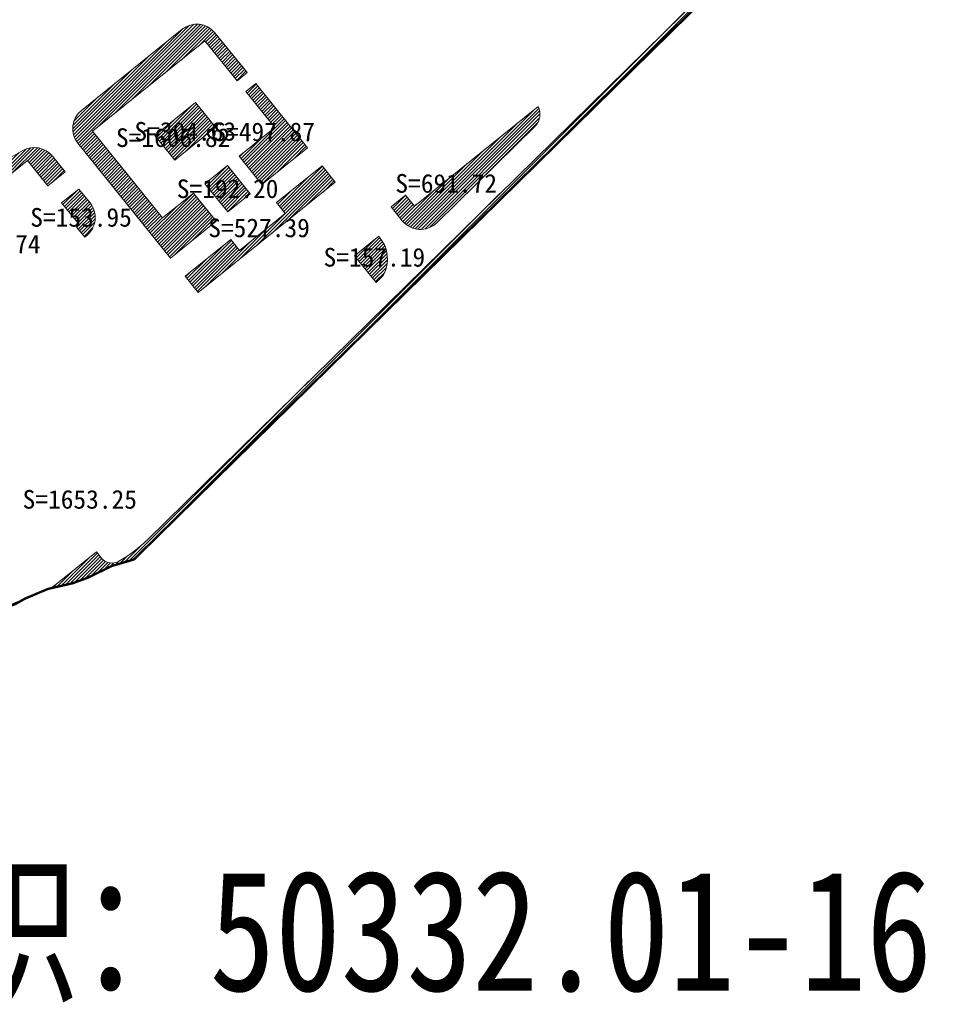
# Model space of a CAD drawing. Header units: millimetres. Extents: x 38389465 to 38395088, y 2473666 to 2480744.
# Tile 29 of 256: x 38392285 to 38392681, y 2475611 to 2476033. Entities that reach past the tile are written whole.
import ezdxf
from ezdxf.enums import TextEntityAlignment as Align

# ---------------------------------------------------------------- set-up
doc = ezdxf.new("R2010")
doc.units = ezdxf.units.MM
doc.header["$LTSCALE"] = 2
doc.linetypes.add('CENTER2', pattern=[1.125, 0.75, -0.125, 0.125, -0.125])
doc.layers.add('0核算', color=6, linetype='CONTINUOUS', plot=False)
doc.layers.add('MJZJ', color=7, linetype='CONTINUOUS')
doc.layers.add('w-用地红线', color=1, linetype='CONTINUOUS')
doc.layers.add('下沉式地面绿化', color=80, linetype='CONTINUOUS', lineweight=9)
doc.styles.add('中等线体', font='txt', dxfattribs={"width": 0.8})
doc.styles.add('宋体', font='txt', dxfattribs={"width": 0.8, "height": 8})
pattern_1 = [(45, (3525.112021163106, -239.8787752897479), (-0.7071067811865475, 0.7071067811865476), [])]

msp = doc.modelspace()

# ---------------------------------------------------------------- hatches: boundary and pattern name
at = {"layer": 'MJZJ', "linetype": 'ByBlock'}
h = msp.add_hatch(dxfattribs=at)
h.set_pattern_fill('411B', color=3, scale=2, style=0)
h.set_pattern_definition(pattern_1)
edge = h.paths.add_edge_path()
edge.add_line((38392476.42960412, 2475942.028308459), (38392448.43560412, 2475914.520308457))
edge.add_line((38392448.43560412, 2475914.520308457), (38392338.72260412, 2475806.709308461))
edge.add_line((38392338.72260412, 2475806.709308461), (38392333.66660412, 2475801.741308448))
edge.add_line((38392333.66660412, 2475801.741308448), (38392324.11960412, 2475798.916308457))
edge.add_line((38392324.11960412, 2475798.916308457), (38392314.00460412, 2475793.944308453))
edge.add_line((38392314.00460412, 2475793.944308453), (38392307.31660412, 2475791.499308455))
edge.add_line((38392307.31660412, 2475791.499308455), (38392296.82460412, 2475789.110308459))
edge.add_line((38392296.82460412, 2475789.110308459), (38392290.87060412, 2475786.595308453))
edge.add_line((38392290.87060412, 2475786.595308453), (38392286.95260412, 2475784.940308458))
edge.add_line((38392286.95260412, 2475784.940308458), (38392282.83960412, 2475782.602308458))
edge.add_line((38392282.83960412, 2475782.602308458), (38392280.15660412, 2475781.602308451))
edge.add_line((38392280.15660412, 2475781.602308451), (38392280.09260412, 2475781.57830846))
edge.add_line((38392280.09260412, 2475781.57830846), (38392265.95560412, 2475775.057308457))
edge.add_line((38392265.95560412, 2475775.057308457), (38392265.79760412, 2475774.984308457))
edge.add_line((38392265.79760412, 2475774.984308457), (38392259.99460412, 2475773.348308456))
edge.add_line((38392259.99460412, 2475773.348308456), (38392258.06960411, 2475772.805308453))
edge.add_line((38392258.06960411, 2475772.805308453), (38392250.96460412, 2475772.830308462))
edge.add_line((38392250.96460412, 2475772.830308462), (38392242.13560412, 2475770.475308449))
edge.add_line((38392242.13560412, 2475770.475308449), (38392239.17760412, 2475771.356308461))
edge.add_line((38392239.17760412, 2475771.356308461), (38392239.16360412, 2475771.360308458))
edge.add_line((38392239.16360412, 2475771.360308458), (38392239.07160412, 2475771.365308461))
edge.add_line((38392239.07160412, 2475771.365308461), (38392239.03660412, 2475771.357308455))
edge.add_line((38392239.03660412, 2475771.357308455), (38392238.88760412, 2475771.322308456))
edge.add_line((38392238.88760412, 2475771.322308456), (38392230.68560411, 2475771.792308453))
edge.add_line((38392230.68560411, 2475771.792308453), (38392215.55860412, 2475777.238308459))
edge.add_line((38392215.55860412, 2475777.238308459), (38392203.99460412, 2475783.760308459))
edge.add_line((38392203.99460412, 2475783.760308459), (38392203.07260412, 2475784.027308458))
edge.add_line((38392203.07260412, 2475784.027308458), (38392200.17660412, 2475784.578308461))
edge.add_line((38392200.17660412, 2475784.578308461), (38392192.63060412, 2475785.74830846))
edge.add_line((38392192.63060412, 2475785.74830846), (38392191.24760412, 2475785.544308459))
edge.add_line((38392191.24760412, 2475785.544308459), (38392177.76960412, 2475785.374308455))
edge.add_line((38392177.76960412, 2475785.374308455), (38392177.14060412, 2475784.997308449))
edge.add_line((38392177.14060412, 2475784.997308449), (38392176.80178283, 2475785.024980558))
edge.add_line((38392176.80178283, 2475785.024980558), (38392190.80156712, 2475796.295816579))
edge.add_line((38392190.80156712, 2475796.295816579), (38392198.13869233, 2475787.182191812))
edge.add_line((38392198.13869233, 2475787.182191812), (38392211.45849498, 2475797.905593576))
edge.add_line((38392211.45849498, 2475797.905593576), (38392227.82583701, 2475777.575313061))
edge.add_line((38392227.82583701, 2475777.575313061), (38392242.45191931, 2475789.350364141))
edge.add_line((38392242.45191931, 2475789.350364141), (38392251.68105889, 2475777.886621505))
edge.add_arc((38392259.47043731, 2475784.157632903), 10.0000000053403, 218.8365722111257, 292.9498985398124)
edge.add_line((38392263.36969788, 2475774.949171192), (38392297.78128091, 2475789.520522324))
edge.add_arc((38392293.88202036, 2475798.728984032), 9.99999999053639, 292.9498983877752, 308.8365720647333)
edge.add_line((38392300.15303173, 2475790.939605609), (38392317.5641597, 2475804.95681932))
edge.add_line((38392317.5641597, 2475804.95681932), (38392319.58780065, 2475802.443204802))
edge.add_arc((38392324.26142771, 2475806.205811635), 6.000000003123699, 218.836572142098, 299.6820236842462)
edge.add_arc((38392297.52137755, 2475853.120305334), 60.0000000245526, 299.6820236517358, 314.4988784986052)
edge.add_line((38392339.57509575, 2475810.324455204), (38392600.27789859, 2476066.506355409))
edge.add_line((38392600.27789859, 2476066.506355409), (38392601.6036041, 2476065.032308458))
edge.add_line((38392601.6036041, 2476065.032308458), (38392601.09960412, 2476064.536308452))
edge.add_line((38392601.09960412, 2476064.536308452), (38392599.71060411, 2476063.172308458))
edge.add_line((38392599.71060411, 2476063.172308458), (38392598.61260412, 2476062.093308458))
edge.add_line((38392598.61260412, 2476062.093308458), (38392568.15760412, 2476032.166308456))
edge.add_line((38392568.15760412, 2476032.166308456), (38392559.57060412, 2476023.727308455))
edge.add_line((38392559.57060412, 2476023.727308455), (38392489.42860412, 2475954.801308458))
edge.add_line((38392489.42860412, 2475954.801308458), (38392476.42960412, 2475942.028308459))
h = msp.add_hatch(dxfattribs=at)
h.set_pattern_fill('411B', color=3, scale=2, style=0)
h.set_pattern_definition(pattern_1)
edge = h.paths.add_edge_path()
edge.add_line((38392349.26629727, 2475930.929540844), (38392368.81877477, 2475946.670698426))
edge.add_line((38392368.81877477, 2475946.670698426), (38392359.09864001, 2475958.744318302))
edge.add_line((38392359.09864001, 2475958.744318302), (38392345.85318584, 2475948.08059514))
edge.add_line((38392345.85318584, 2475948.08059514), (38392315.93875366, 2475985.2380515))
edge.add_line((38392315.93875366, 2475985.2380515), (38392364.07699511, 2476023.992807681))
edge.add_line((38392364.07699511, 2476023.992807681), (38392377.8122568, 2476006.9318993))
edge.add_line((38392377.8122568, 2476006.9318993), (38392382.09630622, 2476010.380844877))
edge.add_line((38392382.09630622, 2476010.380844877), (38392368.36107033, 2476027.441721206))
edge.add_arc((38392360.57169192, 2476021.170709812), 9.999999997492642, 38.8365722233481, 128.8365722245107)
edge.add_line((38392354.30068052, 2476028.960088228), (38392311.15021954, 2475994.220855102))
edge.add_arc((38392317.42123093, 2475986.431476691), 9.999999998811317, 128.836572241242, 218.8365722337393)
edge.add_line((38392309.63185252, 2475980.160465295), (38392349.26379844, 2475930.932644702))
edge.add_line((38392349.26379844, 2475930.932644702), (38392349.26629727, 2475930.929540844))
h = msp.add_hatch(dxfattribs=at)
h.set_pattern_fill('411B', color=3, scale=2, style=0)
h.set_pattern_definition(pattern_1)
h.paths.add_polyline_path([(38392381.57486364, 2476002.258272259), (38392393.99142034, 2475986.83535997), (38392378.7279611, 2475974.547181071), (38392388.44808237, 2475962.473532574), (38392407.99549627, 2475978.210603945), (38392385.85889773, 2476005.707205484)])
h = msp.add_hatch(dxfattribs=at)
h.set_pattern_fill('411B', color=3, scale=2, style=0)
h.set_pattern_definition(pattern_1)
h.paths.add_polyline_path([(38392351.16290385, 2475972.899198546), (38392368.61106542, 2475986.946174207), (38392360.08285773, 2475997.539311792), (38392342.63469616, 2475983.492336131)])
h = msp.add_hatch(dxfattribs=at)
h.set_pattern_fill('411B', color=3, scale=2, style=0)
h.set_pattern_definition(pattern_1)
edge = h.paths.add_edge_path()
edge.add_line((38392450.03680122, 2475957.883370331), (38392443.80536072, 2475952.866645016))
edge.add_line((38392443.80536072, 2475952.866645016), (38392448.60704964, 2475946.90230835))
edge.add_arc((38392456.39644859, 2475953.173294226), 9.999999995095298, 218.8363845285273, 314.4988784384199)
edge.add_line((38392463.40540161, 2475946.040652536), (38392505.69417237, 2475987.59608486))
edge.add_arc((38392500.44051875, 2475992.48085344), 7.173690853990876, 317.0837795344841, 388.0392386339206)
edge.add_line((38392506.77220389, 2475995.853034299), (38392453.80591309, 2475953.214980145))
edge.add_line((38392453.80591309, 2475953.214980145), (38392450.03680122, 2475957.883370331))
h = msp.add_hatch(dxfattribs=at)
h.set_pattern_fill('411B', color=3, scale=2, style=0)
h.set_pattern_definition(pattern_1)
edge = h.paths.add_edge_path()
edge.add_line((38392286.00883493, 2475976.954279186), (38392225.19876862, 2475942.312872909))
edge.add_line((38392225.19876862, 2475942.312872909), (38392228.75145034, 2475937.89944235))
edge.add_line((38392228.75145034, 2475937.89944235), (38392231.08853696, 2475939.780956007))
edge.add_line((38392231.08853696, 2475939.780956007), (38392237.35952892, 2475931.991561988))
edge.add_line((38392237.35952892, 2475931.991561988), (38392235.0227397, 2475930.110287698))
edge.add_line((38392235.0227397, 2475930.110287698), (38392255.38890986, 2475904.812810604))
edge.add_line((38392255.38890986, 2475904.812810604), (38392259.80502879, 2475905.067332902))
edge.add_line((38392259.80502879, 2475905.067332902), (38392237.89064249, 2475932.287643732))
edge.add_line((38392237.89064249, 2475932.287643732), (38392288.05401617, 2475972.67319317))
edge.add_line((38392288.05401617, 2475972.67319317), (38392296.77084602, 2475961.845797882))
edge.add_line((38392296.77084602, 2475961.845797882), (38392304.16947389, 2475967.80218469))
edge.add_line((38392304.16947389, 2475967.80218469), (38392298.74805091, 2475974.536268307))
edge.add_arc((38392290.95867249, 2475968.265256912), 10.00000000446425, 38.83657220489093, 119.6686792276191)
edge.add_line((38392286.00883492, 2475976.954279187), (38392286.00883493, 2475976.954279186))
h = msp.add_hatch(dxfattribs=at)
h.set_pattern_fill('411B', color=3, scale=2, style=0)
h.set_pattern_definition(pattern_1)
h.paths.add_polyline_path([(38392355.53729479, 2475923.140151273), (38392375.08979116, 2475938.881261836), (38392378.85238943, 2475934.207627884), (38392398.48165204, 2475950.010540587), (38392394.71905378, 2475954.684174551), (38392414.26648207, 2475970.421204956), (38392419.9105642, 2475963.410524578), (38392361.18137731, 2475916.129471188)])
h = msp.add_hatch(dxfattribs=at)
h.set_pattern_fill('411B', color=3, scale=2, style=0)
h.set_pattern_definition(pattern_1)
h.paths.add_polyline_path([(38392364.08386087, 2475962.757765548), (38392373.74270418, 2475970.533801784), (38392383.46284715, 2475958.460126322), (38392373.80400386, 2475950.684090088)])
h = msp.add_hatch(dxfattribs=at)
h.set_pattern_fill('411B', color=3, scale=2, style=0)
h.set_pattern_definition(pattern_1)
edge = h.paths.add_edge_path()
edge.add_line((38392314.83024795, 2475954.560146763), (38392310.06420155, 2475960.480170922))
edge.add_line((38392310.06420155, 2475960.480170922), (38392302.66566395, 2475954.523810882))
edge.add_line((38392302.66566395, 2475954.523810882), (38392310.25301362, 2475945.099343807))
edge.add_line((38392310.25301362, 2475945.099343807), (38392309.0842198, 2475944.15838372))
edge.add_line((38392309.0842198, 2475944.15838372), (38392311.27961826, 2475941.431414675))
edge.add_line((38392311.27961826, 2475941.431414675), (38392312.5325897, 2475939.875061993))
edge.add_line((38392312.5325897, 2475939.875061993), (38392313.31215051, 2475940.502662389))
edge.add_arc((38392307.04375161, 2475948.290313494), 9.99701627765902, 308.8311173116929, 398.8416711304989)
edge.add_line((38392314.83024795, 2475954.560146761), (38392314.83024795, 2475954.560146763))
h = msp.add_hatch(dxfattribs=at)
h.set_pattern_fill('411B', color=3, scale=2, style=0)
h.set_pattern_definition(pattern_1)
edge = h.paths.add_edge_path()
edge.add_line((38392438.74066474, 2475940.021003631), (38392438.53537765, 2475940.27599755))
edge.add_line((38392438.53537765, 2475940.27599755), (38392428.17320068, 2475931.933729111))
edge.add_line((38392428.17320068, 2475931.933729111), (38392437.39165362, 2475920.483218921))
edge.add_line((38392437.39165362, 2475920.483218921), (38392440.46861755, 2475923.501620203))
edge.add_arc((38392427.64080127, 2475930.509875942), 14.61740466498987, 331.3507763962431, 400.5922444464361)

# ---------------------------------------------------------------- linework, layer by layer
at = {"layer": 'w-用地红线', "linetype": 'CENTER2', "ltscale": 10, "const_width": 1, "flags": 128}
msp.add_lwpolyline([(38392443.9379805, 2476255.574805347), (38392443.9489805, 2476255.583805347), (38392444.4539805, 2476255.990805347), (38392461.3649805, 2476234.984805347), (38392548.59898049, 2476126.629805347), (38392565.8169805, 2476105.714805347), (38392583.4869805, 2476085.180805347), (38392601.60198049, 2476065.038805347), (38392601.09798049, 2476064.542805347), (38392599.70898049, 2476063.178805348), (38392598.6109805, 2476062.099805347), (38392568.1559805, 2476032.172805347), (38392559.56898049, 2476023.733805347), (38392489.4269805, 2475954.807805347), (38392476.4279805, 2475942.034805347), (38392448.43398049, 2475914.526805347), (38392338.7209805, 2475806.715805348), (38392333.66498049, 2475801.747805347), (38392324.1179805, 2475798.922805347), (38392314.00298049, 2475793.950805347), (38392307.31498049, 2475791.505805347), (38392296.82298049, 2475789.116805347), (38392290.8689805, 2475786.601805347), (38392286.95098049, 2475784.946805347), (38392282.83798049, 2475782.608805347), (38392280.1549805, 2475781.608805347), (38392280.09098049, 2475781.584805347), (38392265.9539805, 2475775.063805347), (38392265.7959805, 2475774.990805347), (38392259.9929805, 2475773.354805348), (38392258.0679805, 2475772.811805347), (38392250.96298049, 2475772.836805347), (38392242.1339805, 2475770.481805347), (38392239.17598049, 2475771.362805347), (38392239.16198049, 2475771.366805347), (38392239.06998049, 2475771.371805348), (38392239.0349805, 2475771.363805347), (38392238.88598049, 2475771.328805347), (38392230.68398049, 2475771.798805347), (38392215.5569805, 2475777.244805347), (38392203.9929805, 2475783.766805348), (38392203.0709805, 2475784.033805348), (38392200.1749805, 2475784.584805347), (38392192.6289805, 2475785.754805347), (38392191.24598049, 2475785.550805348), (38392177.76798049, 2475785.380805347), (38392177.13898049, 2475785.003805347), (38392173.47798049, 2475785.302805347), (38392173.6419805, 2475784.557805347), (38392173.5049805, 2475783.653805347), (38392173.49198049, 2475783.568805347), (38392173.37098049, 2475783.101805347), (38392172.6819805, 2475782.874805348), (38392169.6559805, 2475784.111805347), (38392163.4499805, 2475786.648805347), (38392150.7329805, 2475791.846805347), (38392147.33698049, 2475794.580805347), (38392144.3539805, 2475796.981805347), (38392144.08398049, 2475797.008805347), (38392134.0899805, 2475794.198805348), (38392122.53698049, 2475789.815805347), (38392117.30398049, 2475790.838805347), (38392112.96598049, 2475791.687805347), (38392105.6039805, 2475798.713805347), (38392102.11398049, 2475801.485805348), (38392101.3069805, 2475802.936805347), (38392095.27898049, 2475803.566805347), (38392090.7079805, 2475805.448805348), (38392088.1529805, 2475809.684805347), (38392088.5569805, 2475817.416805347), (38392090.1739805, 2475828.809805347), (38392094.4389805, 2475859.150805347), (38392095.8939805, 2475865.122805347), (38392096.9939805, 2475869.638805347), (38392098.6749805, 2475873.234805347), (38392099.79698049, 2475873.456805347), (38392102.34215511, 2475873.958839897), (38392093.52797852, 2475890.381805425), (38392111.49297734, 2475900.615807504), (38392096.58497431, 2475926.78580578), (38392131.23396139, 2476038.530809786), (38392131.75296119, 2476040.205809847), (38392176.84995843, 2476064.019815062), (38392188.09595422, 2476100.430816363), (38392164.31294902, 2476145.469813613), (38392173.02594575, 2476173.709814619), (38392172.96294562, 2476174.853814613), (38392178.50287315, 2476192.806790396), (38392179.89614343, 2476191.636742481), (38392184.5090699, 2476206.665920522), (38392195.32409974, 2476241.635435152), (38392194.07483786, 2476241.987617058), (38392193.71919245, 2476242.119613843), (38392194.78993744, 2476245.591817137), (38392197.44193644, 2476254.186817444), (38392230.63392401, 2476361.759821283), (38392266.27691988, 2476397.402825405), (38392301.91991576, 2476433.044829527), (38392369.32712115, 2476346.270604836), (38392420.32593289, 2476284.903843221), (38392443.93793628, 2476255.574845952)], close=True, dxfattribs=at)
at = {"layer": '下沉式地面绿化', "linetype": 'ByBlock', "flags": 128}
msp.add_lwpolyline([(38392263.36969788, 2475774.949171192), (38392297.78128091, 2475789.520522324, 0.06942993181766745), (38392300.15303173, 2475790.939605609), (38392317.5641597, 2475804.95681932), (38392319.58780065, 2475802.443204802, 0.3681535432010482), (38392327.2325444, 2475800.993090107, 0.06474095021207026), (38392339.57509575, 2475810.324455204), (38392600.27789859, 2476066.506355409)], format="xyb", dxfattribs=at)
msp.add_lwpolyline([(38392598.61260412, 2476062.093308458), (38392568.15760412, 2476032.166308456), (38392559.57060412, 2476023.727308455), (38392489.42860412, 2475954.801308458), (38392476.42960412, 2475942.028308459), (38392448.43560412, 2475914.520308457), (38392338.72260412, 2475806.709308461), (38392333.66660412, 2475801.741308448), (38392324.11960412, 2475798.916308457), (38392314.00460412, 2475793.944308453), (38392307.31660412, 2475791.499308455), (38392296.82460412, 2475789.110308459), (38392290.87060412, 2475786.595308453), (38392286.95260412, 2475784.940308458), (38392282.83960412, 2475782.602308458)], dxfattribs=at)
for points in [[(38392349.26629727, 2475930.929540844), (38392368.81877477, 2475946.670698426), (38392359.09864001, 2475958.744318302), (38392345.85318584, 2475948.08059514), (38392315.93875366, 2475985.2380515), (38392364.07699511, 2476023.992807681), (38392377.8122568, 2476006.9318993), (38392382.09630622, 2476010.380844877), (38392368.36107033, 2476027.441721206, 0.41421356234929), (38392354.30068052, 2476028.960088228), (38392311.15021954, 2475994.220855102, 0.4142135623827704), (38392309.63185252, 2475980.160465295), (38392349.26379844, 2475930.932644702)], [(38392450.03680122, 2475957.883370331), (38392443.80536072, 2475952.866645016), (38392448.60704964, 2475946.90230835, 0.4434652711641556), (38392463.40540161, 2475946.040652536), (38392505.69417237, 2475987.59608486, 0.3198882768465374), (38392506.77220389, 2475995.853034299), (38392453.80591309, 2475953.214980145)], [(38392286.00883493, 2475976.954279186), (38392225.19876862, 2475942.312872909), (38392228.75145034, 2475937.89944235), (38392231.08853696, 2475939.780956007), (38392237.35952892, 2475931.991561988), (38392235.0227397, 2475930.110287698), (38392255.38890986, 2475904.812810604), (38392259.80502879, 2475905.067332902), (38392237.89064249, 2475932.287643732), (38392288.05401617, 2475972.67319317), (38392296.77084602, 2475961.845797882), (38392304.16947389, 2475967.80218469), (38392298.74805091, 2475974.536268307, 0.3680874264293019), (38392286.00883492, 2475976.954279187)], [(38392314.83024795, 2475954.560146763), (38392310.06420155, 2475960.480170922), (38392302.66566395, 2475954.523810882), (38392310.25301362, 2475945.099343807), (38392309.0842198, 2475944.15838372), (38392311.27961826, 2475941.431414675), (38392312.5325897, 2475939.875061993), (38392313.31215051, 2475940.502662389, 0.4142675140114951), (38392314.83024795, 2475954.560146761)], [(38392438.74066474, 2475940.021003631), (38392438.53537765, 2475940.27599755), (38392428.17320068, 2475931.933729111), (38392437.39165362, 2475920.483218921), (38392440.46861755, 2475923.501620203, 0.3116638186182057)]]:
    msp.add_lwpolyline(points, format="xyb", close=True, dxfattribs=at)
for points in [[(38392381.57486364, 2476002.258272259), (38392393.99142034, 2475986.83535997), (38392378.7279611, 2475974.547181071), (38392388.44808237, 2475962.473532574), (38392407.99549627, 2475978.210603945), (38392385.85889773, 2476005.707205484)], [(38392351.16290385, 2475972.899198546), (38392368.61106542, 2475986.946174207), (38392360.08285773, 2475997.539311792), (38392342.63469616, 2475983.492336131)], [(38392355.53729479, 2475923.140151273), (38392375.08979116, 2475938.881261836), (38392378.85238943, 2475934.207627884), (38392398.48165204, 2475950.010540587), (38392394.71905378, 2475954.684174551), (38392414.26648207, 2475970.421204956), (38392419.9105642, 2475963.410524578), (38392361.18137731, 2475916.129471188)], [(38392364.08386087, 2475962.757765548), (38392373.74270418, 2475970.533801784), (38392383.46284715, 2475958.460126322), (38392373.80400386, 2475950.684090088)]]:
    msp.add_lwpolyline(points, close=True, dxfattribs=at)

# ---------------------------------------------------------------- texts
at = {"layer": '0核算', "color": 2, "linetype": 'Continuous', "style": '宋体', "width": 0.7999999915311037}
msp.add_text('下沉式绿地面积：50332.01-16', height=51.71599182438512, dxfattribs=at).set_placement((38391914.53554552, 2475616.867956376, 13.705))
at = {"layer": 'MJZJ', "color": 7, "linetype": 'ByBlock', "style": '中等线体'}
for s, p in [('S=304.63', (38392355.62288079, 2475985.219255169)), ('S=497.87', (38392389.4327869, 2475985.005359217)), ('S=1606.82', (38392350.43606393, 2475982.514194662)), ('S=192.20', (38392373.77335402, 2475960.608945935)), ('S=691.72', (38392467.44670036, 2475962.908153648)), ('S=153.95', (38392310.98355036, 2475948.354571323)), ('S=527.39', (38392387.2548256, 2475943.860619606)), ('S=125.74', (38392271.85623641, 2475936.909895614)), ('S=157.19', (38392436.66190284, 2475931.243113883)), ('S=1653.25', (38392310.4335823, 2475827.499898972))]:
    msp.add_text(s, height=8, dxfattribs=at).set_placement(p, align=Align.MIDDLE)

doc.saveas('drawing.dxf')
